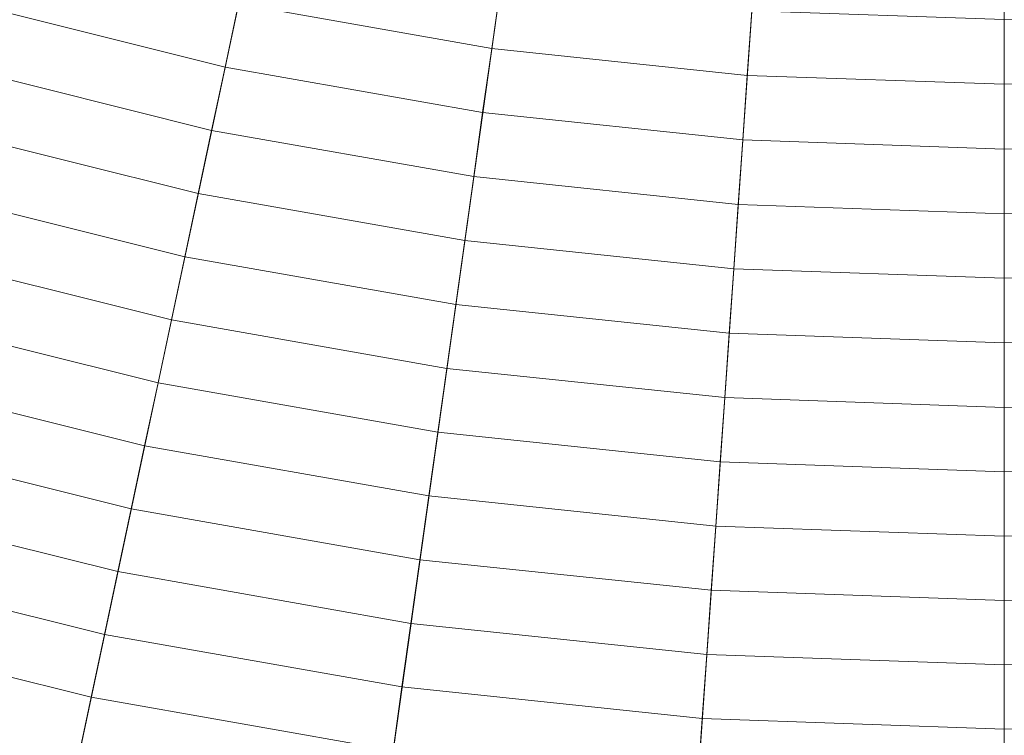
# Model space of a CAD drawing. Header units: centimetres. Extents: x -3.01 to 4.18, y -6.48 to 0.72.
# Tile 150 of 256: x 0.15 to 0.59, y -4.79 to -4.47. Entities that reach past the tile are written whole.
import ezdxf

# ---------------------------------------------------------------- set-up
doc = ezdxf.new("R2010")
doc.units = ezdxf.units.CM
doc.header["$LTSCALE"] = 2.54
doc.layers.add('Lucido design-1', color=7, linetype='Continuous')

# ---------------------------------------------------------------- blocks, each defined once
blk = doc.blocks.new('Gruppo-1')
at = {"color": 142, "linetype": 'Continuous', "lineweight": 9}
for points in [[(-2.64806, -4.45843, -13.70234), (-2.53014, -4.68021, -13.70234), (0.58449, -2.88198, -13.70234), (0.58442, -2.88185, -13.70234)], [(-2.53014, -4.68021, -13.70234), (-2.39704, -4.89322, -13.70234), (0.58457, -2.88211, -13.70234), (0.58449, -2.88198, -13.70234)], [(-2.39704, -4.89322, -13.70234), (-2.24939, -5.09643, -13.70234), (0.58466, -2.88223, -13.70234), (0.58457, -2.88211, -13.70234)], [(-2.24939, -5.09643, -13.70234), (-2.08794, -5.28885, -13.70234), (0.58475, -2.88234, -13.70234), (0.58466, -2.88223, -13.70234)], [(-2.08794, -5.28885, -13.70234), (-1.91345, -5.46953, -13.70234), (0.58486, -2.88245, -13.70234), (0.58475, -2.88234, -13.70234)], [(-1.91345, -5.46953, -13.70234), (-1.72679, -5.63761, -13.70234), (0.58497, -2.88255, -13.70234), (0.58486, -2.88245, -13.70234)], [(-1.72679, -5.63761, -13.70234), (-1.52886, -5.79225, -13.70234), (0.58509, -2.88265, -13.70234), (0.58497, -2.88255, -13.70234)], [(-1.52886, -5.79225, -13.70234), (-1.32062, -5.93271, -13.70234), (0.58522, -2.88273, -13.70234), (0.58509, -2.88265, -13.70234)], [(-1.32062, -5.93271, -13.70234), (-1.10309, -6.0583, -13.70234), (0.58535, -2.88281, -13.70234), (0.58522, -2.88273, -13.70234)], [(-1.10309, -6.0583, -13.70234), (-0.87733, -6.16841, -13.70234), (0.58548, -2.88287, -13.70234), (0.58535, -2.88281, -13.70234)], [(-0.87733, -6.16841, -13.70234), (-0.64444, -6.2625, -13.70234), (0.58562, -2.88293, -13.70234), (0.58548, -2.88287, -13.70234)], [(-0.64444, -6.2625, -13.70234), (-0.40555, -6.34012, -13.70234), (0.58577, -2.88298, -13.70234), (0.58562, -2.88293, -13.70234)], [(-0.40555, -6.34012, -13.70234), (-0.16184, -6.40089, -13.70234), (0.58591, -2.88301, -13.70234), (0.58577, -2.88298, -13.70234)], [(-0.16184, -6.40089, -13.70234), (0.08553, -6.4445, -13.70234), (0.58606, -2.88304, -13.70234), (0.58591, -2.88301, -13.70234)], [(0.08553, -6.4445, -13.70234), (0.33533, -6.47076, -13.70234), (0.58621, -2.88305, -13.70234), (0.58606, -2.88304, -13.70234)], [(0.33533, -6.47076, -13.70234), (0.58636, -6.47952, -13.70234), (0.58636, -2.88306, -13.70234), (0.58621, -2.88305, -13.70234)], [(0.58636, -6.47952, -13.70234), (0.83739, -6.47076, -13.70234), (0.58651, -2.88305, -13.70234), (0.58636, -2.88306, -13.70234)], [(0.58636, -6.47952, -13.70234), (0.58636, -2.88306, -13.70234), (0.58636, -2.88306, -13.70234)], [(0.13919, -4.44038, -12.78226), (0.24906, -4.46778, -12.78226), (0.24313, -4.49566, -12.7885), (0.13133, -4.46778, -12.7885)], [(0.25499, -4.43988, -12.77612), (0.36455, -4.4592, -12.77612), (0.36058, -4.48744, -12.78226), (0.24906, -4.46778, -12.78226)], [(0.36455, -4.4592, -12.77612), (0.47518, -4.47083, -12.77612), (0.47319, -4.49928, -12.78226), (0.36058, -4.48744, -12.78226)], [(0.13133, -4.46778, -12.7885), (0.24313, -4.49566, -12.7885), (0.23721, -4.52351, -12.79485), (0.12348, -4.49516, -12.79485)], [(0.24906, -4.46778, -12.78226), (0.36058, -4.48744, -12.78226), (0.35661, -4.51567, -12.7885), (0.24313, -4.49566, -12.7885)], [(0.47518, -4.47083, -12.77612), (0.58636, -4.47471, -12.77612), (0.58636, -4.50323, -12.78226), (0.47319, -4.49928, -12.78226)], [(0.58636, -4.47471, -12.77612), (0.69754, -4.47083, -12.77612), (0.69953, -4.49928, -12.78226), (0.58636, -4.50323, -12.78226)], [(0.58636, -4.47471, -12.77612), (0.58636, -4.50323, -12.78226), (0.58636, -4.50323, -12.78226)], [(0.36058, -4.48744, -12.78226), (0.47319, -4.49928, -12.78226), (0.4712, -4.52771, -12.7885), (0.35661, -4.51567, -12.7885)], [(0.12348, -4.49516, -12.79485), (0.23721, -4.52351, -12.79485), (0.2313, -4.55135, -12.80129), (0.11564, -4.52251, -12.80129)], [(0.24313, -4.49566, -12.7885), (0.35661, -4.51567, -12.7885), (0.35265, -4.54387, -12.79485), (0.23721, -4.52351, -12.79485)], [(0.47319, -4.49928, -12.78226), (0.58636, -4.50323, -12.78226), (0.58636, -4.53173, -12.7885), (0.4712, -4.52771, -12.7885)], [(0.58636, -4.50323, -12.78226), (0.69953, -4.49928, -12.78226), (0.70152, -4.52771, -12.7885), (0.58636, -4.53173, -12.7885)], [(0.58636, -4.50323, -12.78226), (0.58636, -4.53173, -12.7885), (0.58636, -4.53173, -12.7885)], [(0.35661, -4.51567, -12.7885), (0.4712, -4.52771, -12.7885), (0.46922, -4.55612, -12.79485), (0.35265, -4.54387, -12.79485)], [(0.11564, -4.52251, -12.80129), (0.2313, -4.55135, -12.80129), (0.22538, -4.57916, -12.80783), (0.1078, -4.54984, -12.80783)], [(0.23721, -4.52351, -12.79485), (0.35265, -4.54387, -12.79485), (0.34869, -4.57205, -12.80129), (0.2313, -4.55135, -12.80129)], [(0.4712, -4.52771, -12.7885), (0.58636, -4.53173, -12.7885), (0.58636, -4.56021, -12.79485), (0.46922, -4.55612, -12.79485)], [(0.58636, -4.53173, -12.7885), (0.70152, -4.52771, -12.7885), (0.7035, -4.55612, -12.79485), (0.58636, -4.56021, -12.79485)], [(0.58636, -4.53173, -12.7885), (0.58636, -4.56021, -12.79485), (0.58636, -4.56021, -12.79485)], [(0.35265, -4.54387, -12.79485), (0.46922, -4.55612, -12.79485), (0.46723, -4.58451, -12.80129), (0.34869, -4.57205, -12.80129)], [(0.1078, -4.54984, -12.80783), (0.22538, -4.57916, -12.80783), (0.21948, -4.60695, -12.81447), (0.09997, -4.57715, -12.81447)], [(0.2313, -4.55135, -12.80129), (0.34869, -4.57205, -12.80129), (0.34473, -4.6002, -12.80783), (0.22538, -4.57916, -12.80783)], [(0.46922, -4.55612, -12.79485), (0.58636, -4.56021, -12.79485), (0.58636, -4.58867, -12.80129), (0.46723, -4.58451, -12.80129)], [(0.58636, -4.56021, -12.79485), (0.7035, -4.55612, -12.79485), (0.70549, -4.58451, -12.80129), (0.58636, -4.58867, -12.80129)], [(0.58636, -4.56021, -12.79485), (0.58636, -4.58867, -12.80129), (0.58636, -4.58867, -12.80129)], [(0.34869, -4.57205, -12.80129), (0.46723, -4.58451, -12.80129), (0.46525, -4.61287, -12.80783), (0.34473, -4.6002, -12.80783)], [(0.09997, -4.57715, -12.81447), (0.21948, -4.60695, -12.81447), (0.21358, -4.63472, -12.82121), (0.09214, -4.60444, -12.82121)], [(0.22538, -4.57916, -12.80783), (0.34473, -4.6002, -12.80783), (0.34077, -4.62834, -12.81447), (0.21948, -4.60695, -12.81447)], [(0.46723, -4.58451, -12.80129), (0.58636, -4.58867, -12.80129), (0.58636, -4.6171, -12.80783), (0.46525, -4.61287, -12.80783)], [(0.58636, -4.58867, -12.80129), (0.70549, -4.58451, -12.80129), (0.70747, -4.61287, -12.80783), (0.58636, -4.6171, -12.80783)], [(0.58636, -4.58867, -12.80129), (0.58636, -4.6171, -12.80783), (0.58636, -4.6171, -12.80783)], [(0.34473, -4.6002, -12.80783), (0.46525, -4.61287, -12.80783), (0.46327, -4.64121, -12.81447), (0.34077, -4.62834, -12.81447)], [(0.09214, -4.60444, -12.82121), (0.21358, -4.63472, -12.82121), (0.20768, -4.66246, -12.82804), (0.08433, -4.6317, -12.82804)], [(0.21948, -4.60695, -12.81447), (0.34077, -4.62834, -12.81447), (0.33682, -4.65645, -12.82121), (0.21358, -4.63472, -12.82121)], [(0.46525, -4.61287, -12.80783), (0.58636, -4.6171, -12.80783), (0.58636, -4.64551, -12.81447), (0.46327, -4.64121, -12.81447)], [(0.58636, -4.6171, -12.80783), (0.70747, -4.61287, -12.80783), (0.70945, -4.64121, -12.81447), (0.58636, -4.64551, -12.81447)], [(0.58636, -4.6171, -12.80783), (0.58636, -4.64551, -12.81447), (0.58636, -4.64551, -12.81447)], [(0.34077, -4.62834, -12.81447), (0.46327, -4.64121, -12.81447), (0.46129, -4.66953, -12.82121), (0.33682, -4.65645, -12.82121)], [(0.08433, -4.6317, -12.82804), (0.20768, -4.66246, -12.82804), (0.20179, -4.69018, -12.83497), (0.07651, -4.65895, -12.83497)], [(0.21358, -4.63472, -12.82121), (0.33682, -4.65645, -12.82121), (0.33288, -4.68454, -12.82804), (0.20768, -4.66246, -12.82804)], [(0.46327, -4.64121, -12.81447), (0.58636, -4.64551, -12.81447), (0.58636, -4.6739, -12.82121), (0.46129, -4.66953, -12.82121)], [(0.58636, -4.64551, -12.81447), (0.70945, -4.64121, -12.81447), (0.71143, -4.66953, -12.82121), (0.58636, -4.6739, -12.82121)], [(0.58636, -4.64551, -12.81447), (0.58636, -4.6739, -12.82121), (0.58636, -4.6739, -12.82121)], [(0.07651, -4.65895, -12.83497), (0.20179, -4.69018, -12.83497), (0.1959, -4.71788, -12.842), (0.06871, -4.68617, -12.842)], [(0.33682, -4.65645, -12.82121), (0.46129, -4.66953, -12.82121), (0.45931, -4.69782, -12.82804), (0.33288, -4.68454, -12.82804)], [(0.20768, -4.66246, -12.82804), (0.33288, -4.68454, -12.82804), (0.32893, -4.7126, -12.83497), (0.20179, -4.69018, -12.83497)], [(0.46129, -4.66953, -12.82121), (0.58636, -4.6739, -12.82121), (0.58636, -4.70226, -12.82804), (0.45931, -4.69782, -12.82804)], [(0.58636, -4.6739, -12.82121), (0.71143, -4.66953, -12.82121), (0.71341, -4.69782, -12.82804), (0.58636, -4.70226, -12.82804)], [(0.58636, -4.6739, -12.82121), (0.58636, -4.70226, -12.82804), (0.58636, -4.70226, -12.82804)], [(0.33288, -4.68454, -12.82804), (0.45931, -4.69782, -12.82804), (0.45733, -4.7261, -12.83497), (0.32893, -4.7126, -12.83497)], [(0.06871, -4.68617, -12.842), (0.1959, -4.71788, -12.842), (0.19002, -4.74556, -12.84913), (0.06091, -4.71337, -12.84913)], [(0.20179, -4.69018, -12.83497), (0.32893, -4.7126, -12.83497), (0.32499, -4.74064, -12.842), (0.1959, -4.71788, -12.842)], [(0.45931, -4.69782, -12.82804), (0.58636, -4.70226, -12.82804), (0.58636, -4.7306, -12.83497), (0.45733, -4.7261, -12.83497)], [(0.58636, -4.70226, -12.82804), (0.71341, -4.69782, -12.82804), (0.71539, -4.7261, -12.83497), (0.58636, -4.7306, -12.83497)], [(0.58636, -4.70226, -12.82804), (0.58636, -4.7306, -12.83497), (0.58636, -4.7306, -12.83497)], [(0.06091, -4.71337, -12.84913), (0.19002, -4.74556, -12.84913), (0.18414, -4.77321, -12.85636), (0.05312, -4.74054, -12.85636)], [(0.32893, -4.7126, -12.83497), (0.45733, -4.7261, -12.83497), (0.45536, -4.75435, -12.842), (0.32499, -4.74064, -12.842)], [(0.1959, -4.71788, -12.842), (0.32499, -4.74064, -12.842), (0.32105, -4.76866, -12.84913), (0.19002, -4.74556, -12.84913)], [(0.45733, -4.7261, -12.83497), (0.58636, -4.7306, -12.83497), (0.58636, -4.75892, -12.842), (0.45536, -4.75435, -12.842)], [(0.58636, -4.7306, -12.83497), (0.71539, -4.7261, -12.83497), (0.71737, -4.75435, -12.842), (0.58636, -4.75892, -12.842)], [(0.58636, -4.7306, -12.83497), (0.58636, -4.75892, -12.842), (0.58636, -4.75892, -12.842)], [(0.05312, -4.74054, -12.85636), (0.18414, -4.77321, -12.85636), (0.17827, -4.80084, -12.86369), (0.04533, -4.76769, -12.86369)], [(0.32499, -4.74064, -12.842), (0.45536, -4.75435, -12.842), (0.45338, -4.78257, -12.84913), (0.32105, -4.76866, -12.84913)], [(0.19002, -4.74556, -12.84913), (0.32105, -4.76866, -12.84913), (0.31712, -4.79666, -12.85636), (0.18414, -4.77321, -12.85636)], [(0.45536, -4.75435, -12.842), (0.58636, -4.75892, -12.842), (0.58636, -4.78722, -12.84913), (0.45338, -4.78257, -12.84913)], [(0.58636, -4.75892, -12.842), (0.71737, -4.75435, -12.842), (0.71934, -4.78257, -12.84913), (0.58636, -4.78722, -12.84913)], [(0.58636, -4.75892, -12.842), (0.58636, -4.78722, -12.84913), (0.58636, -4.78722, -12.84913)], [(0.04533, -4.76769, -12.86369), (0.17827, -4.80084, -12.86369), (0.1724, -4.82844, -12.87112), (0.03755, -4.79482, -12.87112)], [(0.32105, -4.76866, -12.84913), (0.45338, -4.78257, -12.84913), (0.45141, -4.81077, -12.85636), (0.31712, -4.79666, -12.85636)], [(0.18414, -4.77321, -12.85636), (0.31712, -4.79666, -12.85636), (0.31319, -4.82463, -12.86369), (0.17827, -4.80084, -12.86369)], [(0.45338, -4.78257, -12.84913), (0.58636, -4.78722, -12.84913), (0.58636, -4.81549, -12.85636), (0.45141, -4.81077, -12.85636)], [(0.58636, -4.78722, -12.84913), (0.71934, -4.78257, -12.84913), (0.72131, -4.81077, -12.85636), (0.58636, -4.81549, -12.85636)], [(0.58636, -4.78722, -12.84913), (0.58636, -4.81549, -12.85636), (0.58636, -4.81549, -12.85636)]]:
    blk.add_3dface(points, dxfattribs=at)

msp = doc.modelspace()

# ---------------------------------------------------------------- block references
at = {"layer": 'Lucido design-1', "color": 7}
msp.add_blockref('Gruppo-1', (0, 0), dxfattribs=at)

doc.saveas('drawing.dxf')
